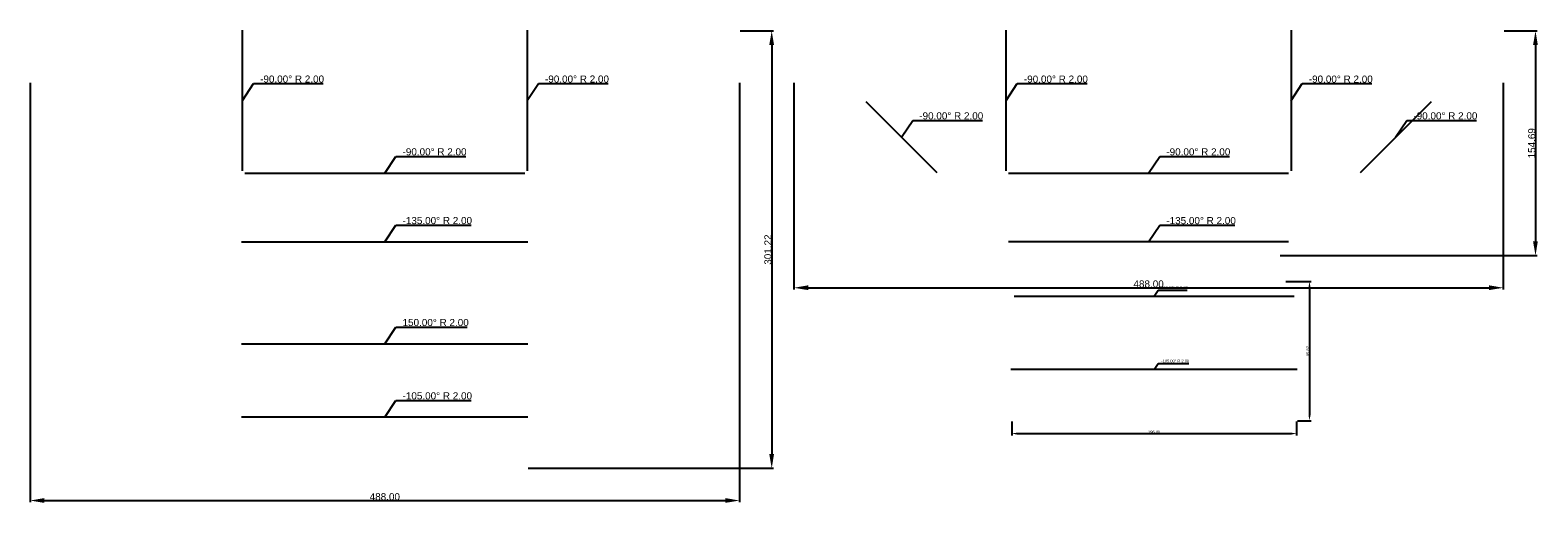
# Model space of a CAD drawing. Header units: millimetres. Extents: x -142 to 896, y 619 to 944.
import ezdxf

# ---------------------------------------------------------------- set-up
doc = ezdxf.new("R2010")
doc.units = ezdxf.units.MM
doc.layers.get('0').update_dxf_attribs({"true_color": 0xdfdfdf})
for name, color, linetype in [('Bend Annotations', 5, 'Continuous'), ('Bends Down', 1, 'Continuous'), ('Bends Up', 1, 'Continuous'), ('Overall Dimensions', 3, 'Continuous')]:
    doc.layers.add(name, color=color, linetype=linetype)
doc.styles.get("Standard").update_dxf_attribs({"font": 'arial.ttf'})
doc.dimstyles.new('ISO-25', dxfattribs={"dimtxt": 2.5, "dimasz": 2.5, "dimexe": 1.25, "dimexo": 0.625, "dimtad": 1, "dimtxsty": 'Standard', "dimcen": 2.5, "dimadec": 0, "dimazin": 0, "dimtfac": 1, "dimtmove": 0, "dimatfit": 3, "dimfxl": 1, "dimarcsym": 0})

# ---------------------------------------------------------------- blocks, each defined once
blk = doc.blocks.new('*D3')
at = {"layer": 'Defpoints', "color": 0}
for p in [(0, 266.2), (488, 266.2), (488, -22.2)]:
    blk.add_point(p, dxfattribs=at)
at = {"layer": 'Overall Dimensions', "color": 0, "lineweight": -2}
for p, q in [((0, 265.5), (0, -23.4)), ((488, 265.5), (488, -23.4)), ((9.8, -22.2), (478.2, -22.2))]:
    blk.add_line(p, q, dxfattribs=at)
at = {"layer": 'Overall Dimensions', "color": 0}
for points in [[(9.8, -20.5), (9.8, -23.8), (0, -22.2)], [(478.2, -23.8), (478.2, -20.5), (488, -22.2)]]:
    blk.add_solid(points, dxfattribs=at)
at = {"layer": 'Overall Dimensions', "color": 0, "insert": (244, -19.6), "char_height": 4.88, "attachment_point": 5}
blk.add_mtext('488.00', dxfattribs=at)
blk = doc.blocks.new('*D4')
at = {"layer": 'Defpoints', "color": 0}
for p in [(488, 301.2), (342, 0), (510.2, 0)]:
    blk.add_point(p, dxfattribs=at)
at = {"layer": 'Overall Dimensions', "color": 0, "lineweight": -2}
for p, q in [((488.6, 301.2), (511.4, 301.2)), ((510.2, 291.5), (510.2, 9.8)), ((342.6, 0), (511.4, 0))]:
    blk.add_line(p, q, dxfattribs=at)
at = {"layer": 'Overall Dimensions', "color": 0}
for points in [[(511.8, 291.5), (508.5, 291.5), (510.2, 301.2)], [(508.5, 9.8), (511.8, 9.8), (510.2, 0)]]:
    blk.add_solid(points, dxfattribs=at)
at = {"layer": 'Overall Dimensions', "color": 0, "insert": (507.6, 150.6), "char_height": 4.88, "attachment_point": 5, "rotation": 90}
blk.add_mtext('301.22', dxfattribs=at)
blk = doc.blocks.new('*D9')
at = {"layer": 'Defpoints', "color": 0}
for p in [(0, 119.6), (488, 119.6), (488, -22.2)]:
    blk.add_point(p, dxfattribs=at)
at = {"layer": 'Overall Dimensions', "color": 0, "lineweight": -2}
for p, q in [((0, 119), (0, -23.4)), ((488, 119), (488, -23.4)), ((9.8, -22.2), (478.2, -22.2))]:
    blk.add_line(p, q, dxfattribs=at)
at = {"layer": 'Overall Dimensions', "color": 0}
for points in [[(9.8, -20.5), (9.8, -23.8), (0, -22.2)], [(478.2, -23.8), (478.2, -20.5), (488, -22.2)]]:
    blk.add_solid(points, dxfattribs=at)
at = {"layer": 'Overall Dimensions', "color": 0, "insert": (244, -19.6), "char_height": 4.88, "attachment_point": 5}
blk.add_mtext('488.00', dxfattribs=at)
blk = doc.blocks.new('*D10')
at = {"layer": 'Defpoints', "color": 0}
for p in [(488, 154.7), (333.9, 0), (510.2, 0)]:
    blk.add_point(p, dxfattribs=at)
at = {"layer": 'Overall Dimensions', "color": 0, "lineweight": -2}
for p, q in [((488.6, 154.7), (511.4, 154.7)), ((510.2, 144.9), (510.2, 9.8)), ((334.5, 0), (511.4, 0))]:
    blk.add_line(p, q, dxfattribs=at)
at = {"layer": 'Overall Dimensions', "color": 0}
for points in [[(511.8, 144.9), (508.5, 144.9), (510.2, 154.7)], [(508.5, 9.8), (511.8, 9.8), (510.2, 0)]]:
    blk.add_solid(points, dxfattribs=at)
at = {"layer": 'Overall Dimensions', "color": 0, "insert": (507.6, 77.3), "char_height": 4.88, "attachment_point": 5, "rotation": 90}
blk.add_mtext('154.69', dxfattribs=at)
blk = doc.blocks.new('*D15')
at = {"layer": 'Defpoints', "color": 0}
for p in [(0, 0), (196, 0), (196, -8.9)]:
    blk.add_point(p, dxfattribs=at)
at = {"layer": 'Overall Dimensions', "color": 0, "lineweight": -2}
for p, q in [((0, -0.6), (0, -10.2)), ((3.9, -8.9), (192.1, -8.9)), ((196, -0.6), (196, -10.2))]:
    blk.add_line(p, q, dxfattribs=at)
at = {"layer": 'Overall Dimensions', "color": 0}
for points in [[(3.9, -8.2), (3.9, -9.6), (0, -8.9)], [(192.1, -9.6), (192.1, -8.2), (196, -8.9)]]:
    blk.add_solid(points, dxfattribs=at)
at = {"layer": 'Overall Dimensions', "color": 0, "insert": (98, -7.8), "char_height": 1.96, "attachment_point": 5}
blk.add_mtext('196.00', dxfattribs=at)
blk = doc.blocks.new('*D16')
at = {"layer": 'Defpoints', "color": 0}
for p in [(187.9, 95.8), (196, 0), (204.9, 0)]:
    blk.add_point(p, dxfattribs=at)
at = {"layer": 'Overall Dimensions', "color": 0, "lineweight": -2}
for p, q in [((188.5, 95.8), (206.1, 95.8)), ((204.9, 91.9), (204.9, 3.9)), ((196.6, 0), (206.1, 0))]:
    blk.add_line(p, q, dxfattribs=at)
at = {"layer": 'Overall Dimensions', "color": 0}
for points in [[(205.6, 91.9), (204.2, 91.9), (204.9, 95.8)], [(204.2, 3.9), (205.6, 3.9), (204.9, 0)]]:
    blk.add_solid(points, dxfattribs=at)
at = {"layer": 'Overall Dimensions', "color": 0, "insert": (203.8, 47.9), "char_height": 1.96, "attachment_point": 5, "rotation": 90}
blk.add_mtext('95.82', dxfattribs=at)
blk = doc.blocks.new('*U2')
at = {"layer": 'Bends Down'}
for p, q in [((145.999, 204.92, 2), (145.999, 301.72, 2)), ((341.999, 301.72, 2), (341.999, 204.92, 2)), ((147.699, 203.22, 2), (340.299, 203.22, 2)), ((145.5, 155.876, 2), (342.497, 155.876, 2)), ((342.497, 35.2, 2), (145.5, 35.2, 2))]:
    blk.add_line(p, q, dxfattribs=at)
at = {"layer": 'Bends Up'}
blk.add_line((145.5, 85.692, 2), (342.497, 85.692, 2), dxfattribs=at)
at = {"layer": 'Bend Annotations', "char_height": 4.87997, "attachment_point": 7}
for s, insert in [('-90.00° R 2.00', (158.199, 265.52, 2)), ('-90.00° R 2.00', (354.199, 265.52, 2)), ('-90.00° R 2.00', (256.199, 215.42, 2)), ('-135.00° R 2.00', (256.199, 168.076, 2)), ('150.00° R 2.00', (256.199, 97.892, 2)), ('-105.00° R 2.00', (256.199, 47.4, 2))]:
    blk.add_mtext(s, dxfattribs=dict(at, insert=insert))
at = {"layer": 'Overall Dimensions'}
dim = blk.add_linear_dim(base=(510.162, 0, 2), p1=(487.997, 301.22, 2), p2=(341.997, 0, 2), angle=90, text='301.22', dimstyle='ISO-25', override={"dimscale": 1, "dimtxt": 4.879972, "dimasz": 9.759943, "dimexe": 1.25, "dimexo": 0.625, "dimgap": 0.1, "dimtxsty": 'Standard'}, dxfattribs=at)
dim.commit()
dim.dimension.update_dxf_attribs({"geometry": '*D4', "text_midpoint": (507.571, 150.61, 2)})
dim = blk.add_linear_dim(base=(487.997, -22.165, 2), p1=(0, 266.153, 2), p2=(487.997, 266.153, 2), text='488.00', dimstyle='ISO-25', override={"dimscale": 1, "dimtxt": 4.879972, "dimasz": 9.759943, "dimexe": 1.25, "dimexo": 0.625, "dimgap": 0.1, "dimtxsty": 'Standard'}, dxfattribs=at)
dim.commit()
dim.dimension.update_dxf_attribs({"geometry": '*D3', "text_midpoint": (243.999, -19.574, 2)})
at = {"layer": 'Bend Annotations', "annotation_type": 0, "has_hookline": 1, "hookline_direction": 0}
for points, text_width in [([(145.999, 253.32, 2), (153.67, 264.895, 2), (157.574, 264.895, 2)], 43.451), ([(341.999, 253.32, 2), (349.67, 264.895, 2), (353.574, 264.895, 2)], 43.451), ([(243.999, 203.22, 2), (251.67, 214.795, 2), (255.574, 214.795, 2)], 43.451), ([(243.999, 155.876, 2), (251.67, 167.451, 2), (255.574, 167.451, 2)], 47.238), ([(243.999, 85.692, 2), (251.67, 97.267, 2), (255.574, 97.267, 2)], 44.442), ([(243.999, 35.2, 2), (251.67, 46.775, 2), (255.574, 46.775, 2)], 47.238)]:
    blk.add_leader(points, dimstyle='ISO-25', override={"dimasz": 3.903977, "dimgap": 0.625}, dxfattribs=dict(at, text_width=text_width))
blk = doc.blocks.new('*U8')
at = {"layer": 'Bends Down'}
for p, q in [((145.999, 58.386, 2), (145.999, 155.186, 2)), ((341.999, 155.186, 2), (341.999, 58.386, 2)), ((98.453, 57.06, 2), (49.58, 105.934, 2)), ((438.418, 105.934, 2), (389.544, 57.06, 2)), ((147.699, 56.686, 2), (340.299, 56.686, 2)), ((340.299, 9.343, 2), (147.699, 9.343, 2))]:
    blk.add_line(p, q, dxfattribs=at)
at = {"layer": 'Bend Annotations', "char_height": 4.87997, "attachment_point": 7}
for s, insert in [('-90.00° R 2.00', (158.199, 118.986, 2)), ('-90.00° R 2.00', (354.199, 118.986, 2)), ('-90.00° R 2.00', (86.216, 93.697, 2)), ('-90.00° R 2.00', (426.181, 93.697, 2)), ('-90.00° R 2.00', (256.199, 68.886, 2)), ('-135.00° R 2.00', (256.199, 21.543, 2))]:
    blk.add_mtext(s, dxfattribs=dict(at, insert=insert))
at = {"layer": 'Overall Dimensions'}
dim = blk.add_linear_dim(base=(510.162, 0, 2), p1=(487.997, 154.686, 2), p2=(333.876, 0, 2), angle=90, text='154.69', dimstyle='ISO-25', override={"dimscale": 1, "dimtxt": 4.879972, "dimasz": 9.759943, "dimexe": 1.25, "dimexo": 0.625, "dimgap": 0.1, "dimtxsty": 'Standard'}, dxfattribs=at)
dim.commit()
dim.dimension.update_dxf_attribs({"geometry": '*D10', "text_midpoint": (507.571, 77.343, 2)})
dim = blk.add_linear_dim(base=(487.997, -22.165, 2), p1=(0, 119.619, 2), p2=(487.997, 119.619, 2), text='488.00', dimstyle='ISO-25', override={"dimscale": 1, "dimtxt": 4.879972, "dimasz": 9.759943, "dimexe": 1.25, "dimexo": 0.625, "dimgap": 0.1, "dimtxsty": 'Standard'}, dxfattribs=at)
dim.commit()
dim.dimension.update_dxf_attribs({"geometry": '*D9', "text_midpoint": (243.999, -19.574, 2)})
at = {"layer": 'Bend Annotations', "annotation_type": 0, "has_hookline": 1, "hookline_direction": 0}
for points, text_width in [([(145.999, 106.786, 2), (153.67, 118.361, 2), (157.574, 118.361, 2)], 43.451), ([(341.999, 106.786, 2), (349.67, 118.361, 2), (353.574, 118.361, 2)], 43.451), ([(74.016, 81.497, 2), (81.687, 93.072, 2), (85.591, 93.072, 2)], 43.451), ([(413.981, 81.497, 2), (421.652, 93.072, 2), (425.556, 93.072, 2)], 43.451), ([(243.999, 56.686, 2), (251.67, 68.261, 2), (255.574, 68.261, 2)], 43.451), ([(243.999, 9.343, 2), (251.67, 20.918, 2), (255.574, 20.918, 2)], 47.238)]:
    blk.add_leader(points, dimstyle='ISO-25', override={"dimasz": 3.903977, "dimgap": 0.625}, dxfattribs=dict(at, text_width=text_width))
blk = doc.blocks.new('*U14')
at = {"layer": 'Bends Down'}
blk.add_line((196.497, 35.2, 2), (-0.5, 35.2, 2), dxfattribs=at)
at = {"layer": 'Bends Up'}
blk.add_line((1.699, 85.692, 2), (194.299, 85.692, 2), dxfattribs=at)
at = {"layer": 'Bend Annotations', "char_height": 1.95997, "attachment_point": 7}
for s, insert in [('150.00° R 2.00', (102.899, 90.592, 2)), ('-105.00° R 2.00', (102.899, 40.1, 2))]:
    blk.add_mtext(s, dxfattribs=dict(at, insert=insert))
at = {"layer": 'Overall Dimensions'}
dim = blk.add_linear_dim(base=(204.899, 0, 2), p1=(187.881, 95.823, 2), p2=(195.997, 0, 2), angle=90, text='95.82', dimstyle='ISO-25', override={"dimscale": 1, "dimtxt": 1.959972, "dimasz": 3.919943, "dimexe": 1.25, "dimexo": 0.625, "dimgap": 0.1, "dimtxsty": 'Standard'}, dxfattribs=at)
dim.commit()
dim.dimension.update_dxf_attribs({"geometry": '*D16', "text_midpoint": (203.799, 47.911, 2)})
dim = blk.add_linear_dim(base=(195.997, -8.902, 2), p1=(0, 0, 2), p2=(195.997, 0, 2), text='196.00', dimstyle='ISO-25', override={"dimscale": 1, "dimtxt": 1.959972, "dimasz": 3.919943, "dimexe": 1.25, "dimexo": 0.625, "dimgap": 0.1, "dimtxsty": 'Standard'}, dxfattribs=at)
dim.commit()
dim.dimension.update_dxf_attribs({"geometry": '*D15', "text_midpoint": (97.999, -7.802, 2)})
at = {"layer": 'Bend Annotations', "annotation_type": 0, "has_hookline": 1, "hookline_direction": 0}
for points, text_width in [([(97.999, 85.692, 2), (100.706, 89.967, 2), (102.274, 89.967, 2)], 17.849), ([(97.999, 35.2, 2), (100.706, 39.475, 2), (102.274, 39.475, 2)], 18.973)]:
    blk.add_leader(points, dimstyle='ISO-25', override={"dimasz": 1.567977, "dimgap": 0.625}, dxfattribs=dict(at, text_width=text_width))

msp = doc.modelspace()

# ---------------------------------------------------------------- block references
for name, p in [('*U2', (-141.8, 642.4)), ('*U8', (383.7, 788.9)), ('*U14', (533.5, 675.2))]:
    msp.add_blockref(name, p)

doc.saveas('drawing.dxf')
